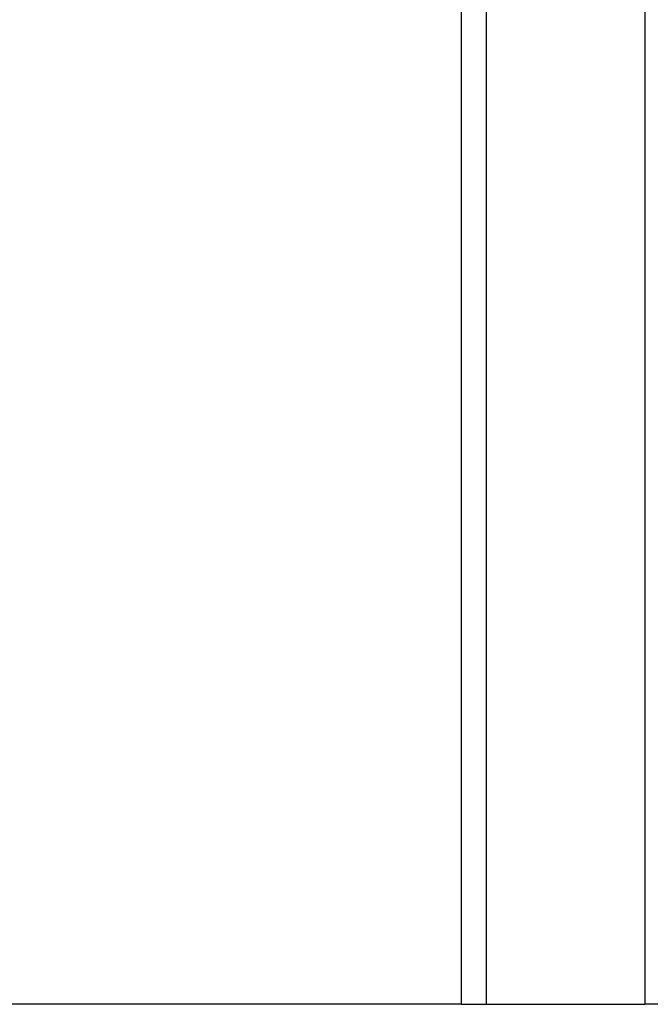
# Model space of a CAD drawing. Header units: millimetres. Extents: x 0 to 420, y 0 to 297.
# Tile 98 of 119: x 303.69 to 305.77, y 207.07 to 210.31. Entities that reach past the tile are written whole.
import ezdxf

# ---------------------------------------------------------------- set-up
doc = ezdxf.new("R2010")
doc.units = ezdxf.units.MM

msp = doc.modelspace()

# ---------------------------------------------------------------- linework, layer by layer
at = {"color": 7, "linetype": 'Continuous', "lineweight": 25}
for p, q in [((305.1469, 228.18248), (305.1469, 207.0679)), ((305.22938, 228.18248), (305.22938, 207.0679)), ((305.75229, 228.18248), (305.75229, 207.0679)), ((305.1469, 207.0679), (301.69928, 207.0679)), ((305.1469, 207.0679), (305.22938, 207.0679)), ((305.22938, 207.0679), (305.75229, 207.0679)), ((306.02612, 207.0679), (305.75229, 207.0679))]:
    msp.add_line(p, q, dxfattribs=at)

doc.saveas('drawing.dxf')
